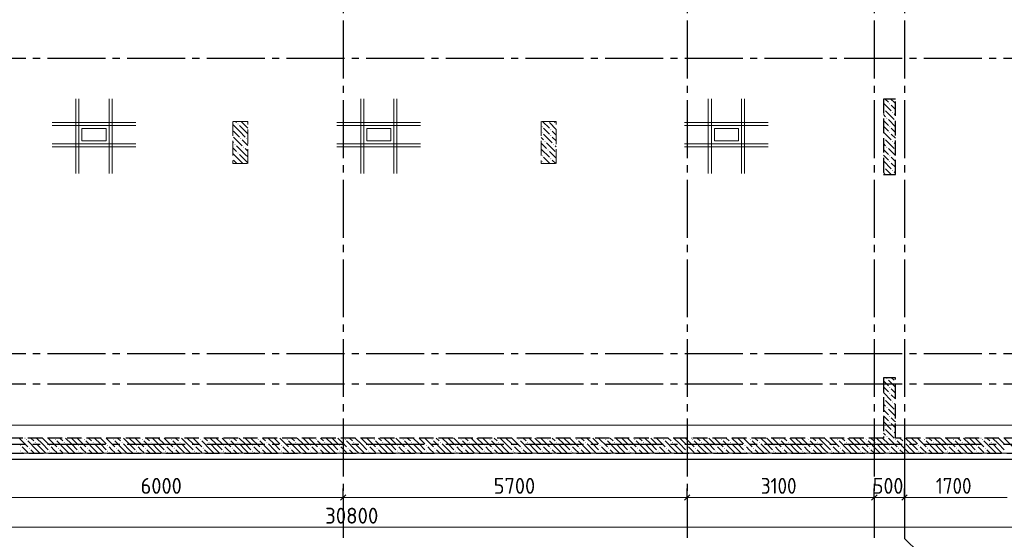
# Model space of a CAD drawing. Header units: millimetres. Extents: x 0 to 50400, y 0 to 35640.
# Tile 11 of 19: x 19156 to 35469, y 8883 to 17499. Entities that reach past the tile are written whole.
import ezdxf

# ---------------------------------------------------------------- set-up
doc = ezdxf.new("R2010")
doc.units = ezdxf.units.MM
doc.linetypes.add('______2', pattern=[324, 240, -84])
doc.linetypes.add('______5', pattern=[1320, 960, -120, 120, -120])
for name, color, linetype, lineweight in [('Standard', 7, 'Continuous', 25), ('ЖБ Перекрытие верхний уровень_1', 7, 'Continuous', 35), ('ЖБ Пилон', 7, 'Continuous', 35), ('ЖБ Стена верхний уровень', 7, 'Continuous', 35), ('Общий02', 7, 'Continuous', 18), ('Размерная линия_ общее', 7, 'Continuous', 13), ('Тени', 7, 'Continuous', 13)]:
    doc.layers.add(name, color=color, linetype=linetype, lineweight=lineweight)
doc.layers.add('Оси', color=7, linetype='______5', true_color=0x656565)
doc.styles.add('ISOCPEUR', font='txt')

msp = doc.modelspace()

# ---------------------------------------------------------------- hatches: boundary and pattern name
at = {"layer": 'ЖБ Пилон', "linetype": 'Continuous', "lineweight": 18, "transparency": 33554687}
for points in [[(22764, 15769), (22772, 15777), (22779, 15769), (22772, 15761)], [(27804, 15721), (27812, 15729), (27819, 15721), (27812, 15714)], [(27910, 15812), (27908, 15809), (27905, 15812)], [(27948, 15673), (27956, 15681), (27963, 15673), (27956, 15665)], [(28044, 15769), (28045, 15771), (28045, 15768)], [(22812, 15529), (22820, 15537), (22827, 15529), (22820, 15521)], [(22908, 15529), (22916, 15537), (22923, 15529), (22916, 15521)], [(27804, 15625), (27812, 15633), (27819, 15625), (27812, 15617)], [(27948, 15577), (27956, 15585), (27963, 15577), (27956, 15569)], [(22716, 15433), (22724, 15441), (22731, 15433), (22724, 15425)], [(22860, 15385), (22868, 15393), (22875, 15385), (22868, 15377)], [(27852, 15481), (27860, 15489), (27867, 15481), (27860, 15474)], [(27900, 15337), (27908, 15345), (27915, 15337), (27908, 15329)], [(27996, 15433), (28004, 15441), (28011, 15433), (28004, 15425)], [(22764, 15289), (22772, 15297), (22779, 15289), (22772, 15281)], [(27804, 15241), (27812, 15249), (27819, 15241), (27812, 15234)], [(27948, 15193), (27956, 15201), (27963, 15193), (27956, 15185)], [(28044, 15289), (28045, 15291), (28045, 15288)], [(27804, 15145), (27812, 15153), (27819, 15145), (27812, 15137)]]:
    msp.add_hatch(color=7, dxfattribs=at).paths.add_polyline_path(points, flags=16)
at = {"layer": 'ЖБ Стена верхний уровень', "linetype": 'Continuous', "lineweight": 18, "transparency": 33554687}
for points in [[(33468, 16009), (33476, 16017), (33483, 16009), (33476, 16001)], [(33564, 16105), (33572, 16113), (33579, 16105), (33572, 16097)], [(33516, 15865), (33524, 15873), (33531, 15865), (33524, 15857)], [(33612, 15961), (33620, 15969), (33627, 15961), (33620, 15954)], [(33564, 15721), (33572, 15729), (33579, 15721), (33572, 15714)], [(33660, 15817), (33665, 15823), (33665, 15812)], [(33468, 15529), (33476, 15537), (33483, 15529), (33476, 15521)], [(33564, 15625), (33572, 15633), (33579, 15625), (33572, 15617)], [(33516, 15385), (33524, 15393), (33531, 15385), (33524, 15377)], [(33612, 15481), (33620, 15489), (33627, 15481), (33620, 15474)], [(33660, 15337), (33665, 15343), (33665, 15332)], [(33564, 15241), (33572, 15249), (33579, 15241), (33572, 15234)], [(33468, 15049), (33476, 15057), (33483, 15049), (33476, 15041)], [(33564, 15145), (33572, 15153), (33579, 15145), (33572, 15137)], [(33612, 15001), (33620, 15009), (33627, 15001), (33620, 14994)], [(33516, 11545), (33524, 11553), (33531, 11545), (33524, 11537)], [(33660, 11497), (33665, 11503), (33665, 11492)], [(33564, 11401), (33572, 11409), (33579, 11401), (33572, 11393)], [(33564, 11305), (33572, 11313), (33579, 11305), (33572, 11297)], [(33468, 11209), (33476, 11217), (33483, 11209), (33476, 11201)], [(33612, 11161), (33620, 11169), (33627, 11161), (33620, 11153)], [(33516, 11065), (33524, 11073), (33531, 11065), (33524, 11057)], [(33660, 11017), (33665, 11023), (33665, 11012)], [(33564, 10921), (33572, 10929), (33579, 10921), (33572, 10913)], [(33564, 10825), (33572, 10833), (33579, 10825), (33572, 10817)], [(33468, 10729), (33476, 10737), (33483, 10729), (33476, 10721)], [(33612, 10681), (33620, 10689), (33627, 10681), (33620, 10673)], [(19164, 10441), (19172, 10449), (19179, 10441), (19172, 10433)], [(19260, 10537), (19268, 10545), (19275, 10537), (19268, 10529)], [(19404, 10489), (19412, 10497), (19419, 10489), (19412, 10481)], [(19644, 10441), (19652, 10449), (19659, 10441), (19652, 10433)], [(19740, 10537), (19748, 10545), (19755, 10537), (19748, 10529)], [(19884, 10489), (19892, 10497), (19899, 10489), (19892, 10481)], [(20124, 10441), (20132, 10449), (20139, 10441), (20132, 10433)], [(20220, 10537), (20228, 10545), (20235, 10537), (20228, 10529)], [(20364, 10489), (20372, 10497), (20379, 10489), (20372, 10481)], [(20604, 10441), (20612, 10449), (20619, 10441), (20612, 10433)], [(20700, 10537), (20708, 10545), (20715, 10537), (20708, 10529)], [(20844, 10489), (20852, 10497), (20859, 10489), (20852, 10481)], [(21084, 10441), (21092, 10449), (21099, 10441), (21092, 10433)], [(21180, 10537), (21188, 10545), (21195, 10537), (21188, 10529)], [(21324, 10489), (21332, 10497), (21339, 10489), (21332, 10481)], [(21564, 10441), (21572, 10449), (21579, 10441), (21572, 10433)], [(21660, 10537), (21668, 10545), (21675, 10537), (21668, 10529)], [(21804, 10489), (21812, 10497), (21819, 10489), (21812, 10481)], [(22044, 10441), (22052, 10449), (22059, 10441), (22052, 10433)], [(22140, 10537), (22148, 10545), (22155, 10537), (22148, 10529)], [(22284, 10489), (22292, 10497), (22299, 10489), (22292, 10481)], [(22524, 10441), (22532, 10449), (22539, 10441), (22532, 10433)], [(22620, 10537), (22628, 10545), (22635, 10537), (22628, 10529)], [(22764, 10489), (22772, 10497), (22779, 10489), (22772, 10481)], [(23004, 10441), (23012, 10449), (23019, 10441), (23012, 10433)], [(23100, 10537), (23108, 10545), (23115, 10537), (23108, 10529)], [(23244, 10489), (23252, 10497), (23259, 10489), (23252, 10481)], [(23484, 10441), (23492, 10449), (23499, 10441), (23492, 10433)], [(23580, 10537), (23588, 10545), (23595, 10537), (23588, 10529)], [(23724, 10489), (23732, 10497), (23739, 10489), (23732, 10481)], [(23964, 10441), (23972, 10449), (23979, 10441), (23972, 10433)], [(24060, 10537), (24068, 10545), (24075, 10537), (24068, 10529)], [(24204, 10489), (24212, 10497), (24219, 10489), (24212, 10481)], [(24444, 10441), (24452, 10449), (24459, 10441), (24452, 10433)], [(24540, 10537), (24548, 10545), (24555, 10537), (24548, 10529)], [(24684, 10489), (24692, 10497), (24699, 10489), (24692, 10481)], [(24924, 10441), (24932, 10449), (24939, 10441), (24932, 10433)], [(25020, 10537), (25028, 10545), (25035, 10537), (25028, 10529)], [(25164, 10489), (25172, 10497), (25179, 10489), (25172, 10481)], [(25404, 10441), (25412, 10449), (25419, 10441), (25412, 10433)], [(25500, 10537), (25508, 10545), (25515, 10537), (25508, 10529)], [(25644, 10489), (25652, 10497), (25659, 10489), (25652, 10481)], [(25884, 10441), (25892, 10449), (25899, 10441), (25892, 10433)], [(25980, 10537), (25988, 10545), (25995, 10537), (25988, 10529)], [(26124, 10489), (26132, 10497), (26139, 10489), (26132, 10481)], [(26364, 10441), (26372, 10449), (26379, 10441), (26372, 10433)], [(26460, 10537), (26468, 10545), (26475, 10537), (26468, 10529)], [(26604, 10489), (26612, 10497), (26619, 10489), (26612, 10481)], [(26844, 10441), (26852, 10449), (26859, 10441), (26852, 10433)], [(26940, 10537), (26948, 10545), (26955, 10537), (26948, 10529)], [(27084, 10489), (27092, 10497), (27099, 10489), (27092, 10481)], [(27324, 10441), (27332, 10449), (27339, 10441), (27332, 10433)], [(27420, 10537), (27428, 10545), (27435, 10537), (27428, 10529)], [(27564, 10489), (27572, 10497), (27579, 10489), (27572, 10481)], [(27804, 10441), (27812, 10449), (27819, 10441), (27812, 10433)], [(27900, 10537), (27908, 10545), (27915, 10537), (27908, 10529)], [(28044, 10489), (28052, 10497), (28059, 10489), (28052, 10481)], [(28284, 10441), (28292, 10449), (28299, 10441), (28292, 10433)], [(28380, 10537), (28388, 10545), (28395, 10537), (28388, 10529)], [(28524, 10489), (28532, 10497), (28539, 10489), (28532, 10481)], [(28764, 10441), (28772, 10449), (28779, 10441), (28772, 10433)], [(28860, 10537), (28868, 10545), (28875, 10537), (28868, 10529)], [(29004, 10489), (29012, 10497), (29019, 10489), (29012, 10481)], [(29244, 10441), (29252, 10449), (29259, 10441), (29252, 10433)], [(29340, 10537), (29348, 10545), (29355, 10537), (29348, 10529)], [(29484, 10489), (29492, 10497), (29499, 10489), (29492, 10481)], [(29724, 10441), (29732, 10449), (29739, 10441), (29732, 10433)], [(29820, 10537), (29828, 10545), (29835, 10537), (29828, 10529)], [(29964, 10489), (29972, 10497), (29979, 10489), (29972, 10481)], [(30204, 10441), (30212, 10449), (30219, 10441), (30212, 10433)], [(30300, 10537), (30308, 10545), (30315, 10537), (30308, 10529)], [(30444, 10489), (30452, 10497), (30459, 10489), (30452, 10481)], [(30684, 10441), (30692, 10449), (30699, 10441), (30692, 10433)], [(30780, 10537), (30788, 10545), (30795, 10537), (30788, 10529)], [(30924, 10489), (30932, 10497), (30939, 10489), (30932, 10481)], [(31164, 10441), (31172, 10449), (31179, 10441), (31172, 10433)], [(31260, 10537), (31268, 10545), (31275, 10537), (31268, 10529)], [(31404, 10489), (31412, 10497), (31419, 10489), (31412, 10481)], [(31644, 10441), (31652, 10449), (31659, 10441), (31652, 10433)], [(31740, 10537), (31748, 10545), (31755, 10537), (31748, 10529)], [(31884, 10489), (31892, 10497), (31899, 10489), (31892, 10481)], [(32124, 10441), (32132, 10449), (32139, 10441), (32132, 10433)], [(32220, 10537), (32228, 10545), (32235, 10537), (32228, 10529)], [(32364, 10489), (32372, 10497), (32379, 10489), (32372, 10481)], [(32604, 10441), (32612, 10449), (32619, 10441), (32612, 10433)], [(32700, 10537), (32708, 10545), (32715, 10537), (32708, 10529)], [(32844, 10489), (32852, 10497), (32859, 10489), (32852, 10481)], [(33084, 10441), (33092, 10449), (33099, 10441), (33092, 10433)], [(33180, 10537), (33188, 10545), (33195, 10537), (33188, 10529)], [(33324, 10489), (33332, 10497), (33339, 10489), (33332, 10481)], [(33516, 10585), (33524, 10593), (33531, 10585), (33524, 10577)], [(33564, 10441), (33572, 10449), (33579, 10441), (33572, 10433)], [(33660, 10537), (33668, 10545), (33675, 10537), (33668, 10529)], [(33804, 10489), (33812, 10497), (33819, 10489), (33812, 10481)], [(34044, 10441), (34052, 10449), (34059, 10441), (34052, 10433)], [(34140, 10537), (34148, 10545), (34155, 10537), (34148, 10529)], [(34284, 10489), (34292, 10497), (34299, 10489), (34292, 10481)], [(34524, 10441), (34532, 10449), (34539, 10441), (34532, 10433)], [(34620, 10537), (34628, 10545), (34635, 10537), (34628, 10529)], [(34764, 10489), (34772, 10497), (34779, 10489), (34772, 10481)], [(35004, 10441), (35012, 10449), (35019, 10441), (35012, 10433)], [(35100, 10537), (35108, 10545), (35115, 10537), (35108, 10529)], [(35244, 10489), (35252, 10497), (35259, 10489), (35252, 10481)], [(19164, 10345), (19172, 10353), (19179, 10345), (19172, 10337)], [(19308, 10393), (19316, 10401), (19323, 10393), (19316, 10385)], [(19644, 10345), (19652, 10353), (19659, 10345), (19652, 10337)], [(19788, 10393), (19796, 10401), (19803, 10393), (19796, 10385)], [(20124, 10345), (20132, 10353), (20139, 10345), (20132, 10337)], [(20268, 10393), (20276, 10401), (20283, 10393), (20276, 10385)], [(20604, 10345), (20612, 10353), (20619, 10345), (20612, 10337)], [(20748, 10393), (20756, 10401), (20763, 10393), (20756, 10385)], [(21084, 10345), (21092, 10353), (21099, 10345), (21092, 10337)], [(21228, 10393), (21236, 10401), (21243, 10393), (21236, 10385)], [(21564, 10345), (21572, 10353), (21579, 10345), (21572, 10337)], [(21708, 10393), (21716, 10401), (21723, 10393), (21716, 10385)], [(22044, 10345), (22052, 10353), (22059, 10345), (22052, 10337)], [(22188, 10393), (22196, 10401), (22203, 10393), (22196, 10385)], [(22524, 10345), (22532, 10353), (22539, 10345), (22532, 10337)], [(22668, 10393), (22676, 10401), (22683, 10393), (22676, 10385)], [(23004, 10345), (23012, 10353), (23019, 10345), (23012, 10337)], [(23148, 10393), (23156, 10401), (23163, 10393), (23156, 10385)], [(23484, 10345), (23492, 10353), (23499, 10345), (23492, 10337)], [(23628, 10393), (23636, 10401), (23643, 10393), (23636, 10385)], [(23964, 10345), (23972, 10353), (23979, 10345), (23972, 10337)], [(24108, 10393), (24116, 10401), (24123, 10393), (24116, 10385)], [(24444, 10345), (24452, 10353), (24459, 10345), (24452, 10337)], [(24588, 10393), (24596, 10401), (24603, 10393), (24596, 10385)], [(24924, 10345), (24932, 10353), (24939, 10345), (24932, 10337)], [(25068, 10393), (25076, 10401), (25083, 10393), (25076, 10385)], [(25404, 10345), (25412, 10353), (25419, 10345), (25412, 10337)], [(25548, 10393), (25556, 10401), (25563, 10393), (25556, 10385)], [(25884, 10345), (25892, 10353), (25899, 10345), (25892, 10337)], [(26028, 10393), (26036, 10401), (26043, 10393), (26036, 10385)], [(26364, 10345), (26372, 10353), (26379, 10345), (26372, 10337)], [(26508, 10393), (26516, 10401), (26523, 10393), (26516, 10385)], [(26844, 10345), (26852, 10353), (26859, 10345), (26852, 10337)], [(26988, 10393), (26996, 10401), (27003, 10393), (26996, 10385)], [(27324, 10345), (27332, 10353), (27339, 10345), (27332, 10337)], [(27468, 10393), (27476, 10401), (27483, 10393), (27476, 10385)], [(27804, 10345), (27812, 10353), (27819, 10345), (27812, 10337)], [(27948, 10393), (27956, 10401), (27963, 10393), (27956, 10385)], [(28284, 10345), (28292, 10353), (28299, 10345), (28292, 10337)], [(28428, 10393), (28436, 10401), (28443, 10393), (28436, 10385)], [(28764, 10345), (28772, 10353), (28779, 10345), (28772, 10337)], [(28908, 10393), (28916, 10401), (28923, 10393), (28916, 10385)], [(29244, 10345), (29252, 10353), (29259, 10345), (29252, 10337)], [(29388, 10393), (29396, 10401), (29403, 10393), (29396, 10385)], [(29724, 10345), (29732, 10353), (29739, 10345), (29732, 10337)], [(29868, 10393), (29876, 10401), (29883, 10393), (29876, 10385)], [(30204, 10345), (30212, 10353), (30219, 10345), (30212, 10337)], [(30348, 10393), (30356, 10401), (30363, 10393), (30356, 10385)], [(30684, 10345), (30692, 10353), (30699, 10345), (30692, 10337)], [(30828, 10393), (30836, 10401), (30843, 10393), (30836, 10385)], [(31164, 10345), (31172, 10353), (31179, 10345), (31172, 10337)], [(31308, 10393), (31316, 10401), (31323, 10393), (31316, 10385)], [(31644, 10345), (31652, 10353), (31659, 10345), (31652, 10337)], [(31788, 10393), (31796, 10401), (31803, 10393), (31796, 10385)], [(32124, 10345), (32132, 10353), (32139, 10345), (32132, 10337)], [(32268, 10393), (32276, 10401), (32283, 10393), (32276, 10385)], [(32604, 10345), (32612, 10353), (32619, 10345), (32612, 10337)], [(32748, 10393), (32756, 10401), (32763, 10393), (32756, 10385)], [(33084, 10345), (33092, 10353), (33099, 10345), (33092, 10337)], [(33228, 10393), (33236, 10401), (33243, 10393), (33236, 10385)], [(33564, 10345), (33572, 10353), (33579, 10345), (33572, 10337)], [(33708, 10393), (33716, 10401), (33723, 10393), (33716, 10385)], [(34044, 10345), (34052, 10353), (34059, 10345), (34052, 10337)], [(34188, 10393), (34196, 10401), (34203, 10393), (34196, 10385)], [(34524, 10345), (34532, 10353), (34539, 10345), (34532, 10337)], [(34668, 10393), (34676, 10401), (34683, 10393), (34676, 10385)], [(35004, 10345), (35012, 10353), (35019, 10345), (35012, 10337)], [(35148, 10393), (35156, 10401), (35163, 10393), (35156, 10385)]]:
    msp.add_hatch(color=7, dxfattribs=at).paths.add_polyline_path(points, flags=16)

# ---------------------------------------------------------------- linework, layer by layer
at = {"layer": 'Standard', "color": 254, "linetype": 'Continuous', "lineweight": -3, "true_color": 0xc4c4ff, "transparency": 33554687}
msp.add_lwpolyline([(7636, 10212), (40365, 10212), (40365, 32712), (7636, 32712), (7636, 10212)], dxfattribs=at)
at = {"layer": 'ЖБ Перекрытие верхний уровень_1', "color": 7, "linetype": 'Continuous', "lineweight": 18, "transparency": 33554687}
for p, q in [((20586, 15692), (20186, 15692)), ((20186, 15692), (20186, 15492)), ((20586, 15492), (20586, 15692)), ((25305, 15692), (24905, 15692)), ((24905, 15692), (24905, 15492)), ((25305, 15492), (25305, 15692)), ((31065, 15692), (30665, 15692)), ((30665, 15692), (30665, 15492)), ((31065, 15492), (31065, 15692)), ((20186, 15492), (20586, 15492)), ((24905, 15492), (25305, 15492)), ((30665, 15492), (31065, 15492)), ((15565, 10312), (40265, 10312))]:
    msp.add_line(p, q, dxfattribs=at)
at = {"layer": 'ЖБ Пилон', "color": 253, "linetype": '______2', "lineweight": 13, "true_color": 0xa0a0a0, "transparency": 33554687}
for p, q in [((22935, 15812), (22685, 15812)), ((22685, 15812), (22685, 15112)), ((22935, 15112), (22935, 15812)), ((28045, 15812), (27795, 15812)), ((27795, 15812), (27795, 15112)), ((28045, 15112), (28045, 15812)), ((22685, 15112), (22935, 15112)), ((27795, 15112), (28045, 15112))]:
    msp.add_line(p, q, dxfattribs=at)
at = {"layer": 'ЖБ Пилон', "color": 9, "linetype": 'Continuous', "lineweight": 18, "true_color": 0xc7c7c7, "transparency": 33554687}
for p, q in [((22796, 15649), (22685, 15760)), ((22729, 15812), (22748, 15793)), ((22796, 15745), (22892, 15649)), ((22892, 15745), (22824, 15812)), ((22892, 15745), (22935, 15702)), ((22920, 15812), (22935, 15798)), ((27816, 15812), (27932, 15697)), ((27884, 15649), (27836, 15697)), ((28045, 15680), (27932, 15793)), ((28009, 15812), (28028, 15793)), ((22700, 15649), (22796, 15553)), ((22700, 15553), (22844, 15409)), ((22796, 15649), (22892, 15553)), ((22892, 15457), (22844, 15505)), ((22892, 15649), (22935, 15606)), ((27795, 15546), (27836, 15505)), ((27836, 15601), (27980, 15457)), ((27932, 15601), (27884, 15649)), ((27980, 15649), (28045, 15584)), ((27980, 15553), (28045, 15488)), ((22685, 15472), (22700, 15457)), ((22685, 15376), (22748, 15313)), ((22892, 15265), (22748, 15409)), ((22935, 15414), (22892, 15457)), ((22892, 15361), (22935, 15318)), ((27795, 15450), (27884, 15361)), ((27795, 15354), (27932, 15217)), ((27884, 15457), (28028, 15313)), ((28045, 15392), (28028, 15409)), ((22796, 15169), (22685, 15280)), ((22796, 15265), (22892, 15169)), ((22892, 15265), (22935, 15222)), ((27884, 15169), (27836, 15217)), ((28045, 15200), (27932, 15313)), ((22700, 15169), (22756, 15112)), ((22796, 15169), (22852, 15112)), ((22892, 15169), (22935, 15126)), ((27836, 15121), (27844, 15112)), ((27932, 15121), (27884, 15169)), ((27980, 15169), (28036, 15112))]:
    msp.add_line(p, q, dxfattribs=at)
at = {"layer": 'ЖБ Стена верхний уровень', "color": 251, "linetype": '______2', "lineweight": -3, "true_color": 0x656565, "transparency": 33554687}
for p, q in [((33665, 16182), (33465, 16182)), ((33465, 16182), (33465, 14932)), ((33665, 14932), (33665, 16182)), ((33465, 14932), (33665, 14932)), ((33465, 11562), (33465, 10562)), ((33665, 11562), (33465, 11562)), ((33665, 10562), (33665, 11562)), ((33465, 10562), (15765, 10562)), ((39915, 10562), (33665, 10562)), ((9265, 10312), (40165, 10312))]:
    msp.add_line(p, q, dxfattribs=at)
at = {"layer": 'ЖБ Стена верхний уровень', "color": 9, "linetype": 'Continuous', "lineweight": 18, "true_color": 0xc7c7c7, "transparency": 33554687}
for p, q in [((33494, 16182), (33548, 16129)), ((33644, 16129), (33596, 16177)), ((33465, 16116), (33596, 15985)), ((33596, 16081), (33665, 16012)), ((33665, 16108), (33644, 16129)), ((33500, 15889), (33465, 15924)), ((33465, 15828), (33548, 15745)), ((33500, 15985), (33644, 15841)), ((33548, 15841), (33665, 15724)), ((33644, 15937), (33665, 15916)), ((33465, 15732), (33548, 15649)), ((33644, 15649), (33596, 15697)), ((33465, 15636), (33596, 15505)), ((33500, 15505), (33644, 15361)), ((33596, 15601), (33665, 15532)), ((33665, 15628), (33644, 15649)), ((33500, 15409), (33465, 15444)), ((33465, 15348), (33548, 15265)), ((33548, 15361), (33665, 15244)), ((33644, 15457), (33665, 15436)), ((33465, 15252), (33548, 15169)), ((33644, 15169), (33596, 15217)), ((33465, 15156), (33596, 15025)), ((33500, 15025), (33592, 14932)), ((33596, 15121), (33665, 15052)), ((33665, 15148), (33644, 15169)), ((33496, 14932), (33465, 14964)), ((33644, 14977), (33665, 14956)), ((33465, 11508), (33548, 11425)), ((33548, 11521), (33665, 11404)), ((33602, 11562), (33644, 11521)), ((33465, 11412), (33548, 11329)), ((33465, 11316), (33596, 11185)), ((33644, 11329), (33596, 11377)), ((33596, 11281), (33665, 11212)), ((33665, 11308), (33644, 11329)), ((33500, 11089), (33465, 11124)), ((33500, 11185), (33644, 11041)), ((33644, 11137), (33665, 11116)), ((33465, 11028), (33548, 10945)), ((33465, 10932), (33548, 10849)), ((33548, 11041), (33665, 10924)), ((33465, 10836), (33596, 10705)), ((33644, 10849), (33596, 10897)), ((33596, 10801), (33665, 10732)), ((33665, 10828), (33644, 10849)), ((33500, 10609), (33465, 10644)), ((33500, 10705), (33642, 10562)), ((33644, 10657), (33665, 10636)), ((19148, 10561), (19292, 10417)), ((19242, 10562), (19244, 10561)), ((19436, 10369), (19292, 10513)), ((19338, 10562), (19388, 10513)), ((19532, 10465), (19434, 10562)), ((19436, 10465), (19532, 10369)), ((19532, 10561), (19628, 10465)), ((19532, 10465), (19628, 10369)), ((19628, 10561), (19772, 10417)), ((19722, 10562), (19724, 10561)), ((19916, 10369), (19772, 10513)), ((19818, 10562), (19868, 10513)), ((20012, 10465), (19914, 10562)), ((19916, 10465), (20012, 10369)), ((20012, 10561), (20108, 10465)), ((20012, 10465), (20108, 10369)), ((20108, 10561), (20252, 10417)), ((20202, 10562), (20204, 10561)), ((20396, 10369), (20252, 10513)), ((20298, 10562), (20348, 10513)), ((20492, 10465), (20394, 10562)), ((20396, 10465), (20492, 10369)), ((20492, 10561), (20588, 10465)), ((20492, 10465), (20588, 10369)), ((20588, 10561), (20732, 10417)), ((20682, 10562), (20684, 10561)), ((20876, 10369), (20732, 10513)), ((20778, 10562), (20828, 10513)), ((20972, 10465), (20874, 10562)), ((20876, 10465), (20972, 10369)), ((20972, 10561), (21068, 10465)), ((20972, 10465), (21068, 10369)), ((21068, 10561), (21212, 10417)), ((21162, 10562), (21164, 10561)), ((21356, 10369), (21212, 10513)), ((21258, 10562), (21308, 10513)), ((21452, 10465), (21354, 10562)), ((21356, 10465), (21452, 10369)), ((21452, 10561), (21548, 10465)), ((21452, 10465), (21548, 10369)), ((21548, 10561), (21692, 10417)), ((21642, 10562), (21644, 10561)), ((21836, 10369), (21692, 10513)), ((21738, 10562), (21788, 10513)), ((21932, 10465), (21834, 10562)), ((21836, 10465), (21932, 10369)), ((21932, 10561), (22028, 10465)), ((21932, 10465), (22028, 10369)), ((22028, 10561), (22172, 10417)), ((22122, 10562), (22124, 10561)), ((22316, 10369), (22172, 10513)), ((22218, 10562), (22268, 10513)), ((22412, 10465), (22314, 10562)), ((22316, 10465), (22412, 10369)), ((22412, 10561), (22508, 10465)), ((22412, 10465), (22508, 10369)), ((22508, 10561), (22652, 10417)), ((22602, 10562), (22604, 10561)), ((22796, 10369), (22652, 10513)), ((22698, 10562), (22748, 10513)), ((22892, 10465), (22794, 10562)), ((22796, 10465), (22892, 10369)), ((22892, 10561), (22988, 10465)), ((22892, 10465), (22988, 10369)), ((22988, 10561), (23132, 10417)), ((23082, 10562), (23084, 10561)), ((23276, 10369), (23132, 10513)), ((23178, 10562), (23228, 10513)), ((23372, 10465), (23274, 10562)), ((23276, 10465), (23372, 10369)), ((23372, 10561), (23468, 10465)), ((23372, 10465), (23468, 10369)), ((23468, 10561), (23612, 10417)), ((23562, 10562), (23564, 10561)), ((23756, 10369), (23612, 10513)), ((23658, 10562), (23708, 10513)), ((23852, 10465), (23754, 10562)), ((23756, 10465), (23852, 10369)), ((23852, 10561), (23948, 10465)), ((23852, 10465), (23948, 10369)), ((23948, 10561), (24092, 10417)), ((24042, 10562), (24044, 10561)), ((24236, 10369), (24092, 10513)), ((24138, 10562), (24188, 10513)), ((24332, 10465), (24234, 10562)), ((24236, 10465), (24332, 10369)), ((24332, 10561), (24428, 10465)), ((24332, 10465), (24428, 10369)), ((24428, 10561), (24572, 10417)), ((24522, 10562), (24524, 10561)), ((24716, 10369), (24572, 10513)), ((24618, 10562), (24668, 10513)), ((24812, 10465), (24714, 10562)), ((24716, 10465), (24812, 10369)), ((24812, 10561), (24908, 10465)), ((24812, 10465), (24908, 10369)), ((24908, 10561), (25052, 10417)), ((25002, 10562), (25004, 10561)), ((25196, 10369), (25052, 10513)), ((25098, 10562), (25148, 10513)), ((25292, 10465), (25194, 10562)), ((25196, 10465), (25292, 10369)), ((25292, 10561), (25388, 10465)), ((25292, 10465), (25388, 10369)), ((25388, 10561), (25532, 10417)), ((25482, 10562), (25484, 10561)), ((25676, 10369), (25532, 10513)), ((25578, 10562), (25628, 10513)), ((25772, 10465), (25674, 10562)), ((25676, 10465), (25772, 10369)), ((25772, 10561), (25868, 10465)), ((25772, 10465), (25868, 10369)), ((25868, 10561), (26012, 10417)), ((25962, 10562), (25964, 10561)), ((26156, 10369), (26012, 10513)), ((26058, 10562), (26108, 10513)), ((26252, 10465), (26154, 10562)), ((26156, 10465), (26252, 10369)), ((26252, 10561), (26348, 10465)), ((26252, 10465), (26348, 10369)), ((26348, 10561), (26492, 10417)), ((26442, 10562), (26444, 10561)), ((26636, 10369), (26492, 10513)), ((26538, 10562), (26588, 10513)), ((26732, 10465), (26634, 10562)), ((26636, 10465), (26732, 10369)), ((26732, 10561), (26828, 10465)), ((26732, 10465), (26828, 10369)), ((26828, 10561), (26972, 10417)), ((26922, 10562), (26924, 10561)), ((27116, 10369), (26972, 10513)), ((27018, 10562), (27068, 10513)), ((27212, 10465), (27114, 10562)), ((27116, 10465), (27212, 10369)), ((27212, 10561), (27308, 10465)), ((27212, 10465), (27308, 10369)), ((27308, 10561), (27452, 10417)), ((27402, 10562), (27404, 10561)), ((27596, 10369), (27452, 10513)), ((27498, 10562), (27548, 10513)), ((27692, 10465), (27594, 10562)), ((27596, 10465), (27692, 10369)), ((27692, 10561), (27788, 10465)), ((27692, 10465), (27788, 10369)), ((27788, 10561), (27932, 10417)), ((27882, 10562), (27884, 10561)), ((28076, 10369), (27932, 10513)), ((27978, 10562), (28028, 10513)), ((28172, 10465), (28074, 10562)), ((28076, 10465), (28172, 10369)), ((28172, 10561), (28268, 10465)), ((28172, 10465), (28268, 10369)), ((28268, 10561), (28412, 10417)), ((28362, 10562), (28364, 10561)), ((28556, 10369), (28412, 10513)), ((28458, 10562), (28508, 10513)), ((28652, 10465), (28554, 10562)), ((28556, 10465), (28652, 10369)), ((28652, 10561), (28748, 10465)), ((28652, 10465), (28748, 10369)), ((28748, 10561), (28892, 10417)), ((28842, 10562), (28844, 10561)), ((29036, 10369), (28892, 10513)), ((28938, 10562), (28988, 10513)), ((29132, 10465), (29034, 10562)), ((29036, 10465), (29132, 10369)), ((29132, 10561), (29228, 10465)), ((29132, 10465), (29228, 10369)), ((29228, 10561), (29372, 10417)), ((29322, 10562), (29324, 10561)), ((29516, 10369), (29372, 10513)), ((29418, 10562), (29468, 10513)), ((29612, 10465), (29514, 10562)), ((29516, 10465), (29612, 10369)), ((29612, 10561), (29708, 10465)), ((29612, 10465), (29708, 10369)), ((29708, 10561), (29852, 10417)), ((29802, 10562), (29804, 10561)), ((29996, 10369), (29852, 10513)), ((29898, 10562), (29948, 10513)), ((30092, 10465), (29994, 10562)), ((29996, 10465), (30092, 10369)), ((30092, 10561), (30188, 10465)), ((30092, 10465), (30188, 10369)), ((30188, 10561), (30332, 10417)), ((30282, 10562), (30284, 10561)), ((30476, 10369), (30332, 10513)), ((30378, 10562), (30428, 10513)), ((30572, 10465), (30474, 10562)), ((30476, 10465), (30572, 10369)), ((30572, 10561), (30668, 10465)), ((30572, 10465), (30668, 10369)), ((30668, 10561), (30812, 10417)), ((30762, 10562), (30764, 10561)), ((30956, 10369), (30812, 10513)), ((30858, 10562), (30908, 10513)), ((31052, 10465), (30954, 10562)), ((30956, 10465), (31052, 10369)), ((31052, 10561), (31148, 10465)), ((31052, 10465), (31148, 10369)), ((31148, 10561), (31292, 10417)), ((31242, 10562), (31244, 10561)), ((31436, 10369), (31292, 10513)), ((31338, 10562), (31388, 10513)), ((31532, 10465), (31434, 10562)), ((31436, 10465), (31532, 10369)), ((31532, 10561), (31628, 10465)), ((31532, 10465), (31628, 10369)), ((31628, 10561), (31772, 10417)), ((31722, 10562), (31724, 10561)), ((31916, 10369), (31772, 10513)), ((31818, 10562), (31868, 10513)), ((32012, 10465), (31914, 10562)), ((31916, 10465), (32012, 10369)), ((32012, 10561), (32108, 10465)), ((32012, 10465), (32108, 10369)), ((32108, 10561), (32252, 10417)), ((32202, 10562), (32204, 10561)), ((32396, 10369), (32252, 10513)), ((32298, 10562), (32348, 10513)), ((32492, 10465), (32394, 10562)), ((32396, 10465), (32492, 10369)), ((32492, 10561), (32588, 10465)), ((32492, 10465), (32588, 10369)), ((32588, 10561), (32732, 10417)), ((32682, 10562), (32684, 10561)), ((32876, 10369), (32732, 10513)), ((32778, 10562), (32828, 10513)), ((32972, 10465), (32874, 10562)), ((32876, 10465), (32972, 10369)), ((32972, 10561), (33068, 10465)), ((32972, 10465), (33068, 10369)), ((33068, 10561), (33212, 10417)), ((33162, 10562), (33164, 10561)), ((33356, 10369), (33212, 10513)), ((33258, 10562), (33308, 10513)), ((33452, 10465), (33354, 10562)), ((33356, 10465), (33452, 10369)), ((33452, 10561), (33548, 10465)), ((33452, 10465), (33548, 10369)), ((33548, 10561), (33692, 10417)), ((33642, 10562), (33644, 10561)), ((33836, 10369), (33692, 10513)), ((33738, 10562), (33788, 10513)), ((33932, 10465), (33834, 10562)), ((33836, 10465), (33932, 10369)), ((33932, 10561), (34028, 10465)), ((33932, 10465), (34028, 10369)), ((34028, 10561), (34172, 10417)), ((34122, 10562), (34124, 10561)), ((34316, 10369), (34172, 10513)), ((34218, 10562), (34268, 10513)), ((34412, 10465), (34314, 10562)), ((34316, 10465), (34412, 10369)), ((34412, 10561), (34508, 10465)), ((34412, 10465), (34508, 10369)), ((34508, 10561), (34652, 10417)), ((34602, 10562), (34604, 10561)), ((34796, 10369), (34652, 10513)), ((34698, 10562), (34748, 10513)), ((34892, 10465), (34794, 10562)), ((34796, 10465), (34892, 10369)), ((34892, 10561), (34988, 10465)), ((34892, 10465), (34988, 10369)), ((34988, 10561), (35132, 10417)), ((35082, 10562), (35084, 10561)), ((35276, 10369), (35132, 10513)), ((35178, 10562), (35228, 10513)), ((35372, 10465), (35274, 10562)), ((35276, 10465), (35372, 10369)), ((35372, 10561), (35468, 10465)), ((35372, 10465), (35468, 10369)), ((35468, 10561), (35612, 10417)), ((19244, 10369), (19196, 10417)), ((19196, 10321), (19204, 10312)), ((19292, 10321), (19244, 10369)), ((19340, 10369), (19396, 10312)), ((19436, 10369), (19492, 10312)), ((19532, 10369), (19588, 10312)), ((19724, 10369), (19676, 10417)), ((19676, 10321), (19684, 10312)), ((19772, 10321), (19724, 10369)), ((19820, 10369), (19876, 10312)), ((19916, 10369), (19972, 10312)), ((20012, 10369), (20068, 10312)), ((20204, 10369), (20156, 10417)), ((20156, 10321), (20164, 10312)), ((20252, 10321), (20204, 10369)), ((20300, 10369), (20356, 10312)), ((20396, 10369), (20452, 10312)), ((20492, 10369), (20548, 10312)), ((20684, 10369), (20636, 10417)), ((20636, 10321), (20644, 10312)), ((20732, 10321), (20684, 10369)), ((20780, 10369), (20836, 10312)), ((20876, 10369), (20932, 10312)), ((20972, 10369), (21028, 10312)), ((21164, 10369), (21116, 10417)), ((21116, 10321), (21124, 10312)), ((21212, 10321), (21164, 10369)), ((21260, 10369), (21316, 10312)), ((21356, 10369), (21412, 10312)), ((21452, 10369), (21508, 10312)), ((21644, 10369), (21596, 10417)), ((21596, 10321), (21604, 10312)), ((21692, 10321), (21644, 10369)), ((21740, 10369), (21796, 10312)), ((21836, 10369), (21892, 10312)), ((21932, 10369), (21988, 10312)), ((22124, 10369), (22076, 10417)), ((22076, 10321), (22084, 10312)), ((22172, 10321), (22124, 10369)), ((22220, 10369), (22276, 10312)), ((22316, 10369), (22372, 10312)), ((22412, 10369), (22468, 10312)), ((22604, 10369), (22556, 10417)), ((22556, 10321), (22564, 10312)), ((22652, 10321), (22604, 10369)), ((22700, 10369), (22756, 10312)), ((22796, 10369), (22852, 10312)), ((22892, 10369), (22948, 10312)), ((23084, 10369), (23036, 10417)), ((23036, 10321), (23044, 10312)), ((23132, 10321), (23084, 10369)), ((23180, 10369), (23236, 10312)), ((23276, 10369), (23332, 10312)), ((23372, 10369), (23428, 10312)), ((23564, 10369), (23516, 10417)), ((23516, 10321), (23524, 10312)), ((23612, 10321), (23564, 10369)), ((23660, 10369), (23716, 10312)), ((23756, 10369), (23812, 10312)), ((23852, 10369), (23908, 10312)), ((24044, 10369), (23996, 10417)), ((23996, 10321), (24004, 10312)), ((24092, 10321), (24044, 10369)), ((24140, 10369), (24196, 10312)), ((24236, 10369), (24292, 10312)), ((24332, 10369), (24388, 10312)), ((24524, 10369), (24476, 10417)), ((24476, 10321), (24484, 10312)), ((24572, 10321), (24524, 10369)), ((24620, 10369), (24676, 10312)), ((24716, 10369), (24772, 10312)), ((24812, 10369), (24868, 10312)), ((25004, 10369), (24956, 10417)), ((24956, 10321), (24964, 10312)), ((25052, 10321), (25004, 10369)), ((25100, 10369), (25156, 10312)), ((25196, 10369), (25252, 10312)), ((25292, 10369), (25348, 10312)), ((25484, 10369), (25436, 10417)), ((25436, 10321), (25444, 10312)), ((25532, 10321), (25484, 10369)), ((25580, 10369), (25636, 10312)), ((25676, 10369), (25732, 10312)), ((25772, 10369), (25828, 10312)), ((25964, 10369), (25916, 10417)), ((25916, 10321), (25924, 10312)), ((26012, 10321), (25964, 10369)), ((26060, 10369), (26116, 10312)), ((26156, 10369), (26212, 10312)), ((26252, 10369), (26308, 10312)), ((26444, 10369), (26396, 10417)), ((26396, 10321), (26404, 10312)), ((26492, 10321), (26444, 10369)), ((26540, 10369), (26596, 10312)), ((26636, 10369), (26692, 10312)), ((26732, 10369), (26788, 10312)), ((26924, 10369), (26876, 10417)), ((26876, 10321), (26884, 10312)), ((26972, 10321), (26924, 10369)), ((27020, 10369), (27076, 10312)), ((27116, 10369), (27172, 10312)), ((27212, 10369), (27268, 10312)), ((27404, 10369), (27356, 10417)), ((27356, 10321), (27364, 10312)), ((27452, 10321), (27404, 10369)), ((27500, 10369), (27556, 10312)), ((27596, 10369), (27652, 10312)), ((27692, 10369), (27748, 10312)), ((27884, 10369), (27836, 10417)), ((27836, 10321), (27844, 10312)), ((27932, 10321), (27884, 10369)), ((27980, 10369), (28036, 10312)), ((28076, 10369), (28132, 10312)), ((28172, 10369), (28228, 10312)), ((28364, 10369), (28316, 10417)), ((28316, 10321), (28324, 10312)), ((28412, 10321), (28364, 10369)), ((28460, 10369), (28516, 10312)), ((28556, 10369), (28612, 10312)), ((28652, 10369), (28708, 10312)), ((28844, 10369), (28796, 10417)), ((28796, 10321), (28804, 10312)), ((28892, 10321), (28844, 10369)), ((28940, 10369), (28996, 10312)), ((29036, 10369), (29092, 10312)), ((29132, 10369), (29188, 10312)), ((29324, 10369), (29276, 10417)), ((29276, 10321), (29284, 10312)), ((29372, 10321), (29324, 10369)), ((29420, 10369), (29476, 10312)), ((29516, 10369), (29572, 10312)), ((29612, 10369), (29668, 10312)), ((29804, 10369), (29756, 10417)), ((29756, 10321), (29764, 10312)), ((29852, 10321), (29804, 10369)), ((29900, 10369), (29956, 10312)), ((29996, 10369), (30052, 10312)), ((30092, 10369), (30148, 10312)), ((30284, 10369), (30236, 10417)), ((30236, 10321), (30244, 10312)), ((30332, 10321), (30284, 10369)), ((30380, 10369), (30436, 10312)), ((30476, 10369), (30532, 10312)), ((30572, 10369), (30628, 10312)), ((30764, 10369), (30716, 10417)), ((30716, 10321), (30724, 10312)), ((30812, 10321), (30764, 10369)), ((30860, 10369), (30916, 10312)), ((30956, 10369), (31012, 10312)), ((31052, 10369), (31108, 10312)), ((31244, 10369), (31196, 10417)), ((31196, 10321), (31204, 10312)), ((31292, 10321), (31244, 10369)), ((31340, 10369), (31396, 10312)), ((31436, 10369), (31492, 10312)), ((31532, 10369), (31588, 10312)), ((31724, 10369), (31676, 10417)), ((31676, 10321), (31684, 10312)), ((31772, 10321), (31724, 10369)), ((31820, 10369), (31876, 10312)), ((31916, 10369), (31972, 10312)), ((32012, 10369), (32068, 10312)), ((32204, 10369), (32156, 10417)), ((32156, 10321), (32164, 10312)), ((32252, 10321), (32204, 10369)), ((32300, 10369), (32356, 10312)), ((32396, 10369), (32452, 10312)), ((32492, 10369), (32548, 10312)), ((32684, 10369), (32636, 10417)), ((32636, 10321), (32644, 10312)), ((32732, 10321), (32684, 10369)), ((32780, 10369), (32836, 10312)), ((32876, 10369), (32932, 10312)), ((32972, 10369), (33028, 10312)), ((33164, 10369), (33116, 10417)), ((33116, 10321), (33124, 10312)), ((33212, 10321), (33164, 10369)), ((33260, 10369), (33316, 10312)), ((33356, 10369), (33412, 10312)), ((33452, 10369), (33508, 10312)), ((33644, 10369), (33596, 10417)), ((33596, 10321), (33604, 10312)), ((33692, 10321), (33644, 10369)), ((33740, 10369), (33796, 10312)), ((33836, 10369), (33892, 10312)), ((33932, 10369), (33988, 10312)), ((34124, 10369), (34076, 10417)), ((34076, 10321), (34084, 10312)), ((34172, 10321), (34124, 10369)), ((34220, 10369), (34276, 10312)), ((34316, 10369), (34372, 10312)), ((34412, 10369), (34468, 10312)), ((34604, 10369), (34556, 10417)), ((34556, 10321), (34564, 10312)), ((34652, 10321), (34604, 10369)), ((34700, 10369), (34756, 10312)), ((34796, 10369), (34852, 10312)), ((34892, 10369), (34948, 10312)), ((35084, 10369), (35036, 10417)), ((35036, 10321), (35044, 10312)), ((35132, 10321), (35084, 10369)), ((35180, 10369), (35236, 10312)), ((35276, 10369), (35332, 10312)), ((35372, 10369), (35428, 10312))]:
    msp.add_line(p, q, dxfattribs=at)
at = {"layer": 'Общий02', "color": 251, "linetype": 'Continuous', "lineweight": 13, "true_color": 0x494949, "transparency": 33554687}
msp.add_lwpolyline([(9073, 32151), (23595, 32151), (23595, 31312), (27195, 31312), (27195, 32151), (36295, 32151), (36295, 27631), (37144, 27631), (37144, 32151), (39965, 32151), (39965, 10773), (14256, 10773)], dxfattribs=at)
at = {"layer": 'Оси', "color": 8, "linetype": '______5', "lineweight": -3, "transparency": 33554687}
for p, q in [((24515, 33324), (24515, 8909)), ((30215, 33324), (30215, 8909)), ((33315, 33324), (33315, 8909)), ((33815, 33324), (33815, 8909)), ((7736, 16862), (42963, 16862)), ((7736, 11962), (42963, 11962)), ((7736, 11462), (42963, 11462)), ((7736, 10462), (42963, 10462))]:
    msp.add_line(p, q, dxfattribs=at)
at = {"layer": 'Оси', "color": 7, "linetype": 'Continuous', "lineweight": 25, "transparency": 33554687}
msp.add_lwpolyline([(33815, 10305), (33815, 8897), (34050, 8662)], dxfattribs=at)
at = {"layer": 'Размерная линия_ общее', "color": 7, "linetype": 'Continuous', "lineweight": -3, "transparency": 33554687}
for p, q in [((24515, 9577), (24515, 9727)), ((30215, 9577), (30215, 9727)), ((33315, 9577), (33315, 9727)), ((33815, 9577), (33815, 9727)), ((24515, 9577), (24515, 9427)), ((30215, 9577), (30215, 9427)), ((33315, 9577), (33315, 9427)), ((33815, 9577), (33815, 9427))]:
    msp.add_line(p, q, dxfattribs=at)
at = {"layer": 'Размерная линия_ общее', "color": 7, "linetype": 'Continuous', "lineweight": 13, "transparency": 33554687}
for p, q in [((18515, 9577), (24515, 9577)), ((24515, 9577), (30215, 9577)), ((30215, 9577), (33315, 9577)), ((33315, 9577), (33815, 9577)), ((33815, 9577), (35515, 9577)), ((9265, 9082), (40065, 9082))]:
    msp.add_line(p, q, dxfattribs=at)
at = {"layer": 'Размерная линия_ общее', "color": 7, "linetype": 'Continuous', "lineweight": 25, "transparency": 33554687}
for p, q in [((24470, 9532), (24560, 9622)), ((30170, 9532), (30260, 9622)), ((33270, 9532), (33360, 9622)), ((33770, 9532), (33860, 9622))]:
    msp.add_line(p, q, dxfattribs=at)
at = {"layer": 'Тени', "color": 7, "linetype": 'Continuous', "lineweight": 13, "transparency": 33554687}
for p, q in [((20086, 14948), (20086, 16186)), ((20086, 14948), (20086, 16186)), ((20136, 14948), (20136, 16186)), ((20136, 14948), (20136, 16186)), ((20636, 14948), (20636, 16186)), ((20636, 14948), (20636, 16186)), ((20686, 14948), (20686, 16186)), ((20686, 14948), (20686, 16186)), ((24805, 14948), (24805, 16186)), ((24805, 14948), (24805, 16186)), ((24855, 14948), (24855, 16186)), ((24855, 14948), (24855, 16186)), ((25355, 14948), (25355, 16186)), ((25355, 14948), (25355, 16186)), ((25405, 14948), (25405, 16186)), ((25405, 14948), (25405, 16186)), ((30565, 14948), (30565, 16186)), ((30565, 14948), (30565, 16186)), ((30615, 14948), (30615, 16186)), ((30615, 14948), (30615, 16186)), ((31115, 14948), (31115, 16186)), ((31115, 14948), (31115, 16186)), ((31165, 14948), (31165, 16186)), ((31165, 14948), (31165, 16186)), ((19692, 15792), (21080, 15792)), ((19692, 15792), (21080, 15792)), ((19692, 15742), (21080, 15742)), ((19692, 15742), (21080, 15742)), ((24411, 15792), (25799, 15792)), ((24411, 15792), (25799, 15792)), ((24411, 15742), (25799, 15742)), ((24411, 15742), (25799, 15742)), ((30171, 15792), (31559, 15792)), ((30171, 15792), (31559, 15792)), ((30171, 15742), (31559, 15742)), ((30171, 15742), (31559, 15742)), ((19692, 15442), (21080, 15442)), ((19692, 15442), (21080, 15442)), ((19692, 15392), (21080, 15392)), ((19692, 15392), (21080, 15392)), ((24411, 15442), (25799, 15442)), ((24411, 15442), (25799, 15442)), ((24411, 15392), (25799, 15392)), ((24411, 15392), (25799, 15392)), ((30171, 15442), (31559, 15442)), ((30171, 15442), (31559, 15442)), ((30171, 15392), (31559, 15392)), ((30171, 15392), (31559, 15392))]:
    msp.add_line(p, q, dxfattribs=at)

# ---------------------------------------------------------------- texts
at = {"layer": 'Размерная линия_ общее', "color": 7, "linetype": 'Continuous', "lineweight": 25, "transparency": 33554687, "char_height": 264, "attachment_point": 7, "style": 'ISOCPEUR'}
for s, insert, width in [('\\W0.93;6000', (21159, 9637), 861.72), ('\\W0.93;5700', (27009, 9637), 861.71), ('\\W0.87;3100', (31435, 9637), 800.29), ('\\W0.91;500', (33292, 9637), 674.38), ('\\W0.87;1700', (34335, 9637), 800.29), ('\\W0.95;30800', (24216, 9142), 1048.03)]:
    msp.add_mtext(s, dxfattribs=dict(at, insert=insert, width=width))

doc.saveas('drawing.dxf')
